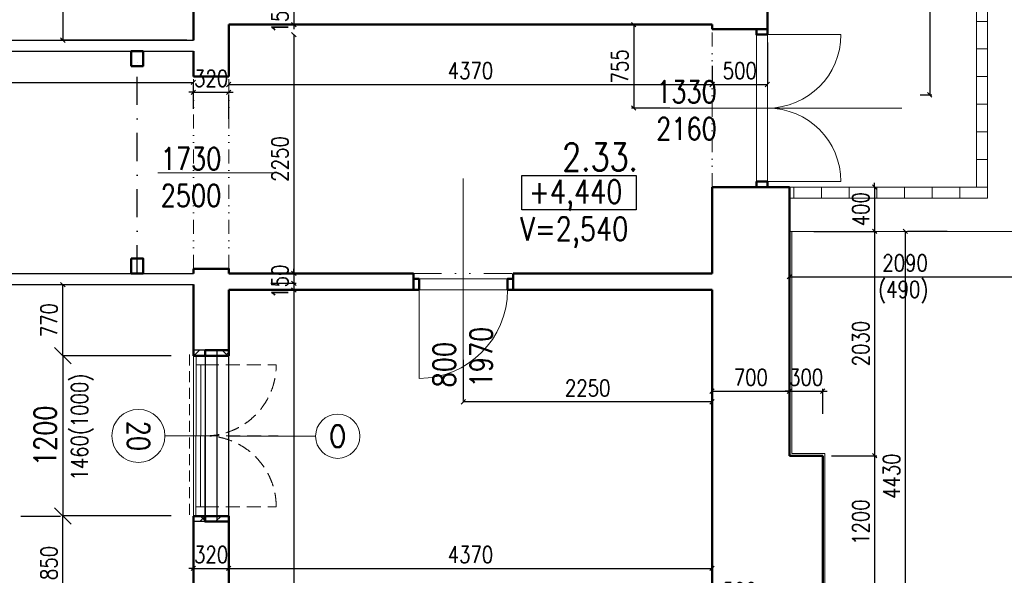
# Model space of a CAD drawing. Header units: millimetres. Extents: x -238874 to 551972, y -298952 to 658415.
# Tile 221 of 256: x 33497 to 42400, y 173310 to 178336. Entities that reach past the tile are written whole.
import ezdxf
from ezdxf.enums import TextEntityAlignment as Align

# ---------------------------------------------------------------- set-up
doc = ezdxf.new("R2010")
doc.units = ezdxf.units.MM
doc.header["$LTSCALE"] = 20
for name, pattern in [('DASHED', [0.75, 0.5, -0.25]), ('DIVIDE', [31.75, 12.7, -6.35, 0, -6.35, 0, -6.35]), ('DIVIDE2', [15.875, 6.35, -3.175, 0, -3.175, 0, -3.175]), ('HIDDEN', [9.525, 6.35, -3.175]), ('ČERCHOVANÁ', [25.4, 12.7, -6.35, 0, -6.35])]:
    doc.linetypes.add(name, pattern=pattern)
for name, color, linetype in [('00_HEDVIKA _KRESBA', 1, 'Continuous'), ('CZ', 255, 'Continuous'), ('KOTY', 8, 'Continuous'), ('OSYSTAVBA', 101, 'ČERCHOVANÁ'), ('ZDP', 50, 'Continuous')]:
    doc.layers.add(name, color=color, linetype=linetype)
doc.layers.add('00_HEDVIKA_DEMOLICE', color=2, linetype='Continuous', lineweight=30, transparency=0.3)
doc.layers.add('CKOKNA OTEVÍRÁNÍ', color=51, linetype='HIDDEN', lineweight=18, transparency=0.5)
for name, color, linetype, lineweight in [('00_HEDVIKA_OBRYS', 1, 'Continuous', 50), ('CKBUBLINY', 1, 'Continuous', 18), ('CKBUBLINY DEMOLICE', 4, 'Continuous', 18), ('CKBUBLINY_POPIS', 3, 'Continuous', 25), ('CKKOTY', 3, 'Continuous', 18), ('CKOKNA', 30, 'Continuous', 18), ('CKSTENY_SRAF', 8, 'Continuous', 18), ('HEDVIKA_OKNA_PARAPET', 70, 'Continuous', 18), ('NOSNÉ', 8, 'Continuous', 50), ('PRUCHODY', 7, 'Continuous', 18)]:
    doc.layers.add(name, color=color, linetype=linetype, lineweight=lineweight)
doc.styles.add('SIMPLEX', font='SIMPLEX.shx', dxfattribs={"width": 0.8, "bigfont": 'CAD13.shx'})
doc.styles.get("Standard").update_dxf_attribs({"font": 'simplex.shx', "width": 0.8})
doc.dimstyles.new('CADKON', dxfattribs={"dimscale": 100, "dimtxt": 2, "dimasz": 1.5, "dimexe": 0, "dimexo": 2, "dimgap": 0.6, "dimtad": 1, "dimrnd": 1, "dimtxsty": 'Standard', "dimblk1": 'OBLIQUE', "dimblk2": 'OBLIQUE', "dimsah": 1, "dimcen": 2.5, "dimadec": 1, "dimazin": 2, "dimtfac": 1, "dimtix": 1, "dimtmove": 2, "dimatfit": 3, "dimldrblk": 'OPEN30', "dimfxl": 5, "dimtfill": 1, "dimtolj": 1, "dimarcsym": 0})
doc.dimstyles.new('CKA', dxfattribs={"dimtxt": 200, "dimasz": 40, "dimexe": 20, "dimexo": 0.2, "dimgap": 50, "dimtad": 1, "dimdec": 0, "dimrnd": 1, "dimzin": 0, "dimdsep": 46, "dimtxsty": 'Standard', "dimblk1": 'OBLIQUE', "dimblk2": 'OBLIQUE', "dimsah": 1, "dimcen": 0.09, "dimclrd": 253, "dimclre": 253, "dimclrt": 253, "dimadec": 0, "dimazin": 0, "dimtfac": 1, "dimtdec": 0, "dimtix": 1, "dimtmove": 2, "dimatfit": 3, "dimfxl": 1, "dimtolj": 1, "dimtzin": 0, "dimarcsym": 0})
pattern_1 = [(45, (-42266.24, -209492.44), (-212.13203, 212.13203), []), (45, (-42124.8, -209492.44), (-212.13203, 212.13203), []), (135, (-42026.12, -209464.45), (-212.13203, -212.13203), [200, -100]), (135, (-41955.4, -209393.74), (-212.13203, -212.13203), [200, -100])]

# ---------------------------------------------------------------- blocks, each defined once
blk = doc.blocks.new('_OBLIQUE')
at = {"color": 0, "linetype": 'ByBlock'}
blk.add_line((-0.5, -0.5), (0.5, 0.5), dxfattribs=at)
blk = doc.blocks.new('*D1688')
at = {"layer": 'DEFPOINTS', "color": 0, "transparency": 16777216}
for p in [(41256.9, 201360.9), (41257.4, 177656.2), (41725.5, 177656.2)]:
    blk.add_point(p, dxfattribs=at)
at = {"layer": 'KOTY', "lineweight": -2, "transparency": 16777216}
for p, q in [((41725.5, 201360.9), (41725.5, 177656.2)), ((41638.2, 177656.2), (41745.5, 177656.2))]:
    blk.add_line(p, q, dxfattribs=at)
at = {"layer": 'KOTY', "lineweight": -2, "transparency": 16777216, "xscale": 40, "yscale": 40, "zscale": 40}
for p, rotation in [((41725.5, 201360.9), 90), ((41725.5, 177656.2), 270)]:
    blk.add_blockref('_OBLIQUE', p, dxfattribs=dict(at, rotation=rotation))
at = {"layer": 'KOTY', "transparency": 16777216, "insert": (41600.5, 189508.5), "char_height": 150, "attachment_point": 5, "rotation": 90, "style": 'SIMPLEX'}
blk.add_mtext('\\A1;23775', dxfattribs=at)
blk = doc.blocks.new('*D1696')
at = {"layer": 'DEFPOINTS', "color": 0, "transparency": 16777216}
for p in [(40258, 173190.9), (39758, 173043.6), (39758, 173043.6)]:
    blk.add_point(p, dxfattribs=at)
at = {"layer": 'KOTY', "lineweight": -2, "transparency": 16777216}
for p, q in [((39758, 173424.3), (39758, 173063.6)), ((40258, 173043.6), (39758, 173043.6))]:
    blk.add_line(p, q, dxfattribs=at)
at = {"layer": 'KOTY', "lineweight": -2, "transparency": 16777216, "xscale": 40, "yscale": 40, "zscale": 40, "rotation": 180}
blk.add_blockref('_OBLIQUE', (39758, 173043.6), dxfattribs=at)
at = {"layer": 'KOTY', "lineweight": -2, "transparency": 16777216, "xscale": 40, "yscale": 40, "zscale": 40}
blk.add_blockref('_OBLIQUE', (40258, 173043.6), dxfattribs=at)
at = {"layer": 'KOTY', "transparency": 16777216, "insert": (40008, 173168.6), "char_height": 150, "attachment_point": 5, "style": 'SIMPLEX'}
blk.add_mtext('\\A1;500', dxfattribs=at)
blk = doc.blocks.new('*D1697')
at = {"layer": 'DEFPOINTS', "color": 0, "transparency": 16777216}
for p in [(40458, 174975.3), (39758, 174809.4), (40458, 174809.4)]:
    blk.add_point(p, dxfattribs=at)
at = {"layer": 'KOTY', "lineweight": -2, "transparency": 16777216}
for p, q in [((40458, 175190.2), (40458, 174995.3)), ((39758, 174975.3), (40458, 174975.3))]:
    blk.add_line(p, q, dxfattribs=at)
at = {"layer": 'KOTY', "lineweight": -2, "transparency": 16777216, "xscale": 40, "yscale": 40, "zscale": 40, "rotation": 180}
blk.add_blockref('_OBLIQUE', (39758, 174975.3), dxfattribs=at)
at = {"layer": 'KOTY', "lineweight": -2, "transparency": 16777216, "xscale": 40, "yscale": 40, "zscale": 40}
blk.add_blockref('_OBLIQUE', (40458, 174975.3), dxfattribs=at)
at = {"layer": 'KOTY', "transparency": 16777216, "insert": (40108, 175100.3), "char_height": 150, "attachment_point": 5, "style": 'SIMPLEX'}
blk.add_mtext('\\A1;700', dxfattribs=at)
blk = doc.blocks.new('*D1698')
at = {"layer": 'DEFPOINTS', "color": 0, "transparency": 16777216}
for p in [(40258, 177749.4), (40258, 177749.4), (39758.4, 177536.2)]:
    blk.add_point(p, dxfattribs=at)
at = {"layer": 'KOTY', "lineweight": -2, "transparency": 16777216}
for p, q in [((40258, 178130.2), (40258, 177769.4)), ((39758.4, 177749.4), (40258, 177749.4))]:
    blk.add_line(p, q, dxfattribs=at)
at = {"layer": 'KOTY', "lineweight": -2, "transparency": 16777216, "xscale": 40, "yscale": 40, "zscale": 40, "rotation": 180}
blk.add_blockref('_OBLIQUE', (39758.4, 177749.4), dxfattribs=at)
at = {"layer": 'KOTY', "lineweight": -2, "transparency": 16777216, "xscale": 40, "yscale": 40, "zscale": 40}
blk.add_blockref('_OBLIQUE', (40258, 177749.4), dxfattribs=at)
at = {"layer": 'KOTY', "transparency": 16777216, "insert": (40008.2, 177874.4), "char_height": 150, "attachment_point": 5, "style": 'SIMPLEX'}
blk.add_mtext('\\A1;500', dxfattribs=at)
blk = doc.blocks.new('*D1707')
at = {"layer": 'DEFPOINTS', "color": 0, "transparency": 16777216}
for p in [(35388, 175890.9), (35388, 165940.7), (35976.3, 165940.7)]:
    blk.add_point(p, dxfattribs=at)
at = {"layer": 'KOTY', "lineweight": -2, "transparency": 16777216}
for p, q in [((35976.3, 175890.9), (35976.3, 165940.7)), ((35768.7, 165940.7), (35996.3, 165940.7))]:
    blk.add_line(p, q, dxfattribs=at)
at = {"layer": 'KOTY', "lineweight": -2, "transparency": 16777216, "xscale": 40, "yscale": 40, "zscale": 40}
for p, rotation in [((35976.3, 175890.9), 90), ((35976.3, 165940.7), 270)]:
    blk.add_blockref('_OBLIQUE', p, dxfattribs=dict(at, rotation=rotation))
at = {"layer": 'KOTY', "transparency": 16777216, "insert": (35851.3, 170715.8), "char_height": 150, "attachment_point": 5, "rotation": 90, "style": 'SIMPLEX'}
blk.add_mtext('\\A1;9950', dxfattribs=at)
blk = doc.blocks.new('*D1709')
at = {"layer": 'DEFPOINTS', "color": 0, "transparency": 16777216}
for p in [(39758, 175890.9), (35388, 173845.9), (39758, 173372.2)]:
    blk.add_point(p, dxfattribs=at)
at = {"layer": 'KOTY', "lineweight": -2, "transparency": 16777216}
for p, q in [((39758, 175510.1), (39758, 173352.2)), ((35388, 173372.2), (39758, 173372.2))]:
    blk.add_line(p, q, dxfattribs=at)
at = {"layer": 'KOTY', "lineweight": -2, "transparency": 16777216, "xscale": 40, "yscale": 40, "zscale": 40, "rotation": 180}
blk.add_blockref('_OBLIQUE', (35388, 173372.2), dxfattribs=at)
at = {"layer": 'KOTY', "lineweight": -2, "transparency": 16777216, "xscale": 40, "yscale": 40, "zscale": 40}
blk.add_blockref('_OBLIQUE', (39758, 173372.2), dxfattribs=at)
at = {"layer": 'KOTY', "transparency": 16777216, "insert": (37573, 173497.2), "char_height": 150, "attachment_point": 5, "style": 'SIMPLEX'}
blk.add_mtext('\\A1;4370', dxfattribs=at)
blk = doc.blocks.new('*D1761')
at = {"layer": 'DEFPOINTS', "color": 0, "transparency": 16777216}
for p in [(35068, 173845.9), (35388, 173845.9), (35388, 173372.2)]:
    blk.add_point(p, dxfattribs=at)
at = {"layer": 'KOTY', "lineweight": -2, "transparency": 16777216}
for p, q in [((35388, 173465.1), (35388, 173352.2)), ((35068, 173372.2), (35028, 173372.2)), ((35068, 173372.2), (35388, 173372.2)), ((35388, 173372.2), (35428, 173372.2))]:
    blk.add_line(p, q, dxfattribs=at)
at = {"layer": 'KOTY', "lineweight": -2, "transparency": 16777216, "xscale": 40, "yscale": 40, "zscale": 40}
blk.add_blockref('_OBLIQUE', (35068, 173372.2), dxfattribs=at)
at = {"layer": 'KOTY', "lineweight": -2, "transparency": 16777216, "xscale": 40, "yscale": 40, "zscale": 40, "rotation": 180}
blk.add_blockref('_OBLIQUE', (35388, 173372.2), dxfattribs=at)
at = {"layer": 'KOTY', "transparency": 16777216, "insert": (35228, 173497.2), "char_height": 150, "attachment_point": 5, "style": 'SIMPLEX'}
blk.add_mtext('\\A1;320', dxfattribs=at)
blk = doc.blocks.new('*D1762')
at = {"layer": 'DEFPOINTS', "color": 0, "transparency": 16777216}
for p in [(35068, 177910.9), (35068, 177769.1), (27568, 177108.4)]:
    blk.add_point(p, dxfattribs=at)
at = {"layer": 'KOTY', "lineweight": -2, "transparency": 16777216}
for p, q in [((27568, 177769.1), (35068, 177769.1)), ((35068, 177530.1), (35068, 177749.1))]:
    blk.add_line(p, q, dxfattribs=at)
at = {"layer": 'KOTY', "lineweight": -2, "transparency": 16777216, "xscale": 40, "yscale": 40, "zscale": 40, "rotation": 180}
blk.add_blockref('_OBLIQUE', (27568, 177769.1), dxfattribs=at)
at = {"layer": 'KOTY', "lineweight": -2, "transparency": 16777216, "xscale": 40, "yscale": 40, "zscale": 40}
blk.add_blockref('_OBLIQUE', (35068, 177769.1), dxfattribs=at)
at = {"layer": 'KOTY', "transparency": 16777216, "insert": (31318, 177894.1), "char_height": 150, "attachment_point": 5, "style": 'SIMPLEX'}
blk.add_mtext('\\A1;7500', dxfattribs=at)
blk = doc.blocks.new('*D1786')
at = {"layer": 'DEFPOINTS', "color": 0, "transparency": 16777216}
for p in [(35388, 177820.9), (39758.4, 177749.4), (39758.4, 177536.2)]:
    blk.add_point(p, dxfattribs=at)
at = {"layer": 'KOTY', "lineweight": -2, "transparency": 16777216}
for p, q in [((39758.4, 177916.9), (39758.4, 177769.4)), ((35388, 177749.4), (39758.4, 177749.4))]:
    blk.add_line(p, q, dxfattribs=at)
at = {"layer": 'KOTY', "lineweight": -2, "transparency": 16777216, "xscale": 40, "yscale": 40, "zscale": 40, "rotation": 180}
blk.add_blockref('_OBLIQUE', (35388, 177749.4), dxfattribs=at)
at = {"layer": 'KOTY', "lineweight": -2, "transparency": 16777216, "xscale": 40, "yscale": 40, "zscale": 40}
blk.add_blockref('_OBLIQUE', (39758.4, 177749.4), dxfattribs=at)
at = {"layer": 'KOTY', "transparency": 16777216, "insert": (37573.2, 177874.4), "char_height": 150, "attachment_point": 5, "style": 'SIMPLEX'}
blk.add_mtext('\\A1;4370', dxfattribs=at)
blk = doc.blocks.new('*D1787')
at = {"layer": 'DEFPOINTS', "color": 0, "transparency": 16777216}
for p in [(35388, 178200.9), (35388, 175950.9), (35976.3, 175950.9)]:
    blk.add_point(p, dxfattribs=at)
at = {"layer": 'KOTY', "lineweight": -2, "transparency": 16777216}
for p, q in [((35976.3, 178200.9), (35976.3, 175950.9)), ((35768.7, 175950.9), (35996.3, 175950.9))]:
    blk.add_line(p, q, dxfattribs=at)
at = {"layer": 'KOTY', "lineweight": -2, "transparency": 16777216, "xscale": 40, "yscale": 40, "zscale": 40}
for p, rotation in [((35976.3, 178200.9), 90), ((35976.3, 175950.9), 270)]:
    blk.add_blockref('_OBLIQUE', p, dxfattribs=dict(at, rotation=rotation))
at = {"layer": 'KOTY', "transparency": 16777216, "insert": (35851.3, 177075.9), "char_height": 150, "attachment_point": 5, "rotation": 90, "style": 'SIMPLEX'}
blk.add_mtext('\\A1;2250', dxfattribs=at)
blk = doc.blocks.new('*D1788')
at = {"layer": 'DEFPOINTS', "color": 0, "transparency": 16777216}
for p in [(35388, 176040.9), (35388, 175890.9), (35976.3, 175890.9)]:
    blk.add_point(p, dxfattribs=at)
at = {"layer": 'KOTY', "lineweight": -2, "transparency": 16777216}
for p, q in [((35976.3, 176040.9), (35976.3, 176080.9)), ((35976.3, 176040.9), (35976.3, 175890.9)), ((35768.7, 175890.9), (35996.3, 175890.9)), ((35976.3, 175890.9), (35976.3, 175850.9))]:
    blk.add_line(p, q, dxfattribs=at)
at = {"layer": 'KOTY', "lineweight": -2, "transparency": 16777216, "xscale": 40, "yscale": 40, "zscale": 40}
for p, rotation in [((35976.3, 176040.9), 270), ((35976.3, 175890.9), 90)]:
    blk.add_blockref('_OBLIQUE', p, dxfattribs=dict(at, rotation=rotation))
at = {"layer": 'KOTY', "transparency": 16777216, "insert": (35851.3, 175965.9), "char_height": 150, "attachment_point": 5, "rotation": 90, "style": 'SIMPLEX'}
blk.add_mtext('\\A1;150', dxfattribs=at)
blk = doc.blocks.new('*D1789')
at = {"layer": 'DEFPOINTS', "color": 0, "transparency": 16777216}
for p in [(35388, 178440.9), (35388, 178290.9), (35976.3, 178290.9)]:
    blk.add_point(p, dxfattribs=at)
at = {"layer": 'KOTY', "lineweight": -2, "transparency": 16777216}
for p, q in [((35976.3, 178440.9), (35976.3, 178480.9)), ((35976.3, 178440.9), (35976.3, 178290.9)), ((35768.7, 178290.9), (35996.3, 178290.9)), ((35976.3, 178290.9), (35976.3, 178250.9))]:
    blk.add_line(p, q, dxfattribs=at)
at = {"layer": 'KOTY', "lineweight": -2, "transparency": 16777216, "xscale": 40, "yscale": 40, "zscale": 40}
for p, rotation in [((35976.3, 178440.9), 270), ((35976.3, 178290.9), 90)]:
    blk.add_blockref('_OBLIQUE', p, dxfattribs=dict(at, rotation=rotation))
at = {"layer": 'KOTY', "transparency": 16777216, "insert": (35851.3, 178365.9), "char_height": 150, "attachment_point": 5, "rotation": 90, "style": 'SIMPLEX'}
blk.add_mtext('\\A1;150', dxfattribs=at)
blk = doc.blocks.new('*D1790')
at = {"layer": 'DEFPOINTS', "color": 0, "transparency": 16777216}
for p in [(33887.7, 175938.5), (35408, 175938.5), (34862.8, 175296.2)]:
    blk.add_point(p, dxfattribs=at)
at = {"layer": 'KOTY', "lineweight": -2, "transparency": 16777216}
for p, q in [((35027.2, 175938.5), (33867.7, 175938.5)), ((33887.7, 175296.2), (33887.7, 175938.5))]:
    blk.add_line(p, q, dxfattribs=at)
at = {"layer": 'KOTY', "lineweight": -2, "transparency": 16777216, "xscale": 40, "yscale": 40, "zscale": 40}
for p, rotation in [((33887.7, 175938.5), 90), ((33887.7, 175296.2), 270)]:
    blk.add_blockref('_OBLIQUE', p, dxfattribs=dict(at, rotation=rotation))
at = {"layer": 'KOTY', "transparency": 16777216, "insert": (33762.7, 175617.4), "char_height": 150, "attachment_point": 5, "rotation": 90, "style": 'SIMPLEX'}
blk.add_mtext('\\A1;770', dxfattribs=at)
blk = doc.blocks.new('*D1791')
at = {"layer": 'DEFPOINTS', "color": 0, "transparency": 16777216}
for p in [(35388, 179090.9), (33887.7, 178150.9), (35388, 178150.9)]:
    blk.add_point(p, dxfattribs=at)
at = {"layer": 'KOTY', "lineweight": -2, "transparency": 16777216}
for p, q in [((33887.7, 179090.9), (33887.7, 178150.9)), ((35007.2, 178150.9), (33867.7, 178150.9))]:
    blk.add_line(p, q, dxfattribs=at)
at = {"layer": 'KOTY', "lineweight": -2, "transparency": 16777216, "xscale": 40, "yscale": 40, "zscale": 40}
for p, rotation in [((33887.7, 179090.9), 90), ((33887.7, 178150.9), 270)]:
    blk.add_blockref('_OBLIQUE', p, dxfattribs=dict(at, rotation=rotation))
at = {"layer": 'KOTY', "transparency": 16777216, "insert": (33762.7, 178620.9), "char_height": 150, "attachment_point": 5, "rotation": 90, "style": 'SIMPLEX'}
blk.add_mtext('\\A1;940', dxfattribs=at)
blk = doc.blocks.new('*D1792')
at = {"layer": 'DEFPOINTS', "color": 0, "transparency": 16777216}
for p in [(35068, 177820.9), (35388, 177820.9), (35388, 177679.1)]:
    blk.add_point(p, dxfattribs=at)
at = {"layer": 'KOTY', "lineweight": -2, "transparency": 16777216}
for p, q in [((35068, 177679.1), (35028, 177679.1)), ((35068, 177679.1), (35388, 177679.1)), ((35388, 177679.1), (35428, 177679.1)), ((35388, 177440.1), (35388, 177659.1))]:
    blk.add_line(p, q, dxfattribs=at)
at = {"layer": 'KOTY', "lineweight": -2, "transparency": 16777216, "xscale": 40, "yscale": 40, "zscale": 40}
blk.add_blockref('_OBLIQUE', (35068, 177679.1), dxfattribs=at)
at = {"layer": 'KOTY', "lineweight": -2, "transparency": 16777216, "xscale": 40, "yscale": 40, "zscale": 40, "rotation": 180}
blk.add_blockref('_OBLIQUE', (35388, 177679.1), dxfattribs=at)
at = {"layer": 'KOTY', "transparency": 16777216, "insert": (35228, 177804.1), "char_height": 150, "attachment_point": 5, "style": 'SIMPLEX'}
blk.add_mtext('\\A1;320', dxfattribs=at)
blk = doc.blocks.new('*D1793')
at = {"layer": 'DEFPOINTS', "color": 0, "transparency": 16777216}
for p in [(37508, 174878.9), (37508, 174878.9), (39758, 174878.9)]:
    blk.add_point(p, dxfattribs=at)
at = {"layer": 'KOTY', "lineweight": -2, "transparency": 16777216}
for p, q in [((37508, 175259.7), (37508, 174898.9)), ((39758, 174878.9), (37508, 174878.9))]:
    blk.add_line(p, q, dxfattribs=at)
at = {"layer": 'KOTY', "lineweight": -2, "transparency": 16777216, "xscale": 40, "yscale": 40, "zscale": 40, "rotation": 180}
blk.add_blockref('_OBLIQUE', (37508, 174878.9), dxfattribs=at)
at = {"layer": 'KOTY', "lineweight": -2, "transparency": 16777216, "xscale": 40, "yscale": 40, "zscale": 40}
blk.add_blockref('_OBLIQUE', (39758, 174878.9), dxfattribs=at)
at = {"layer": 'KOTY', "transparency": 16777216, "insert": (38633, 175003.9), "char_height": 150, "attachment_point": 5, "style": 'SIMPLEX'}
blk.add_mtext('\\A1;2250', dxfattribs=at)
blk = doc.blocks.new('*D1794')
at = {"layer": 'DEFPOINTS', "color": 0, "transparency": 16777216}
for p in [(39758, 178290.9), (39048.9, 177536.2), (39758, 177536.2)]:
    blk.add_point(p, dxfattribs=at)
at = {"layer": 'KOTY', "lineweight": -2, "transparency": 16777216}
for p, q in [((39048.9, 178290.9), (39048.9, 177536.2)), ((39377.2, 177536.2), (39028.9, 177536.2))]:
    blk.add_line(p, q, dxfattribs=at)
at = {"layer": 'KOTY', "lineweight": -2, "transparency": 16777216, "xscale": 40, "yscale": 40, "zscale": 40}
for p, rotation in [((39048.9, 178290.9), 90), ((39048.9, 177536.2), 270)]:
    blk.add_blockref('_OBLIQUE', p, dxfattribs=dict(at, rotation=rotation))
at = {"layer": 'KOTY', "transparency": 16777216, "insert": (38923.9, 177913.5), "char_height": 150, "attachment_point": 5, "rotation": 90, "style": 'SIMPLEX'}
blk.add_mtext('\\A1;755', dxfattribs=at)
blk = doc.blocks.new('*D1810')
at = {"layer": 'DEFPOINTS', "color": 0, "transparency": 16777216}
for p in [(40458, 174390.9), (40758, 173190.9), (41226.8, 173190.9)]:
    blk.add_point(p, dxfattribs=at)
at = {"layer": 'KOTY', "lineweight": -2, "transparency": 16777216}
for p, q in [((41226.8, 174390.9), (41226.8, 173190.9)), ((41138.7, 173190.9), (41246.8, 173190.9))]:
    blk.add_line(p, q, dxfattribs=at)
at = {"layer": 'KOTY', "lineweight": -2, "transparency": 16777216, "xscale": 40, "yscale": 40, "zscale": 40}
for p, rotation in [((41226.8, 174390.9), 90), ((41226.8, 173190.9), 270)]:
    blk.add_blockref('_OBLIQUE', p, dxfattribs=dict(at, rotation=rotation))
at = {"layer": 'KOTY', "transparency": 16777216, "insert": (41101.8, 173790.9), "char_height": 150, "attachment_point": 5, "rotation": 90, "style": 'SIMPLEX'}
blk.add_mtext('\\A1;1200', dxfattribs=at)
blk = doc.blocks.new('*D1811')
at = {"layer": 'DEFPOINTS', "color": 0, "transparency": 16777216}
for p in [(41503, 176420.9), (41506.1, 176420.9), (40258, 171990.9)]:
    blk.add_point(p, dxfattribs=at)
at = {"layer": 'KOTY', "lineweight": -2, "transparency": 16777216}
for p, q in [((41506.1, 171990.9), (41506.1, 176420.9)), ((41883.7, 176420.9), (41526.1, 176420.9))]:
    blk.add_line(p, q, dxfattribs=at)
at = {"layer": 'KOTY', "lineweight": -2, "transparency": 16777216, "xscale": 40, "yscale": 40, "zscale": 40}
for p, rotation in [((41506.1, 176420.9), 90), ((41506.1, 171990.9), 270)]:
    blk.add_blockref('_OBLIQUE', p, dxfattribs=dict(at, rotation=rotation))
at = {"layer": 'KOTY', "transparency": 16777216, "insert": (41381.1, 174205.9), "char_height": 150, "attachment_point": 5, "rotation": 90, "style": 'SIMPLEX'}
blk.add_mtext('\\A1;4430', dxfattribs=at)
blk = doc.blocks.new('*D1864')
at = {"layer": 'DEFPOINTS', "color": 0, "transparency": 16777216}
for p in [(40758, 174975.3), (40458, 174809.4), (40758, 174390.9)]:
    blk.add_point(p, dxfattribs=at)
at = {"layer": 'KOTY', "lineweight": -2, "transparency": 16777216}
for p, q in [((40458, 174975.3), (40418, 174975.3)), ((40458, 174975.3), (40758, 174975.3)), ((40758, 174771.6), (40758, 174995.3)), ((40758, 174975.3), (40798, 174975.3))]:
    blk.add_line(p, q, dxfattribs=at)
at = {"layer": 'KOTY', "lineweight": -2, "transparency": 16777216, "xscale": 40, "yscale": 40, "zscale": 40}
blk.add_blockref('_OBLIQUE', (40458, 174975.3), dxfattribs=at)
at = {"layer": 'KOTY', "lineweight": -2, "transparency": 16777216, "xscale": 40, "yscale": 40, "zscale": 40, "rotation": 180}
blk.add_blockref('_OBLIQUE', (40758, 174975.3), dxfattribs=at)
at = {"layer": 'KOTY', "transparency": 16777216, "insert": (40608, 175100.3), "char_height": 150, "attachment_point": 5, "style": 'SIMPLEX'}
blk.add_mtext('\\A1;300', dxfattribs=at)
blk = doc.blocks.new('*D1865')
at = {"layer": 'DEFPOINTS', "color": 0, "transparency": 16777216}
for p in [(40298, 176820.9), (40298, 176420.9), (41226.8, 176420.9)]:
    blk.add_point(p, dxfattribs=at)
at = {"layer": 'KOTY', "lineweight": -2, "transparency": 16777216}
for p, q in [((41226.8, 176820.9), (41226.8, 176860.9)), ((41226.8, 176820.9), (41226.8, 176420.9)), ((40678.7, 176420.9), (41246.8, 176420.9)), ((41226.8, 176420.9), (41226.8, 176380.9))]:
    blk.add_line(p, q, dxfattribs=at)
at = {"layer": 'KOTY', "lineweight": -2, "transparency": 16777216, "xscale": 40, "yscale": 40, "zscale": 40}
for p, rotation in [((41226.8, 176820.9), 270), ((41226.8, 176420.9), 90)]:
    blk.add_blockref('_OBLIQUE', p, dxfattribs=dict(at, rotation=rotation))
at = {"layer": 'KOTY', "transparency": 16777216, "insert": (41101.8, 176620.9), "char_height": 150, "attachment_point": 5, "rotation": 90, "style": 'SIMPLEX'}
blk.add_mtext('\\A1;400', dxfattribs=at)
blk = doc.blocks.new('*D1866')
at = {"layer": 'DEFPOINTS', "color": 0, "transparency": 16777216}
for p in [(40298, 176420.9), (40458, 174390.9), (41226.8, 174390.9)]:
    blk.add_point(p, dxfattribs=at)
at = {"layer": 'KOTY', "lineweight": -2, "transparency": 16777216}
for p, q in [((41226.8, 176420.9), (41226.8, 174390.9)), ((40838.7, 174390.9), (41246.8, 174390.9))]:
    blk.add_line(p, q, dxfattribs=at)
at = {"layer": 'KOTY', "lineweight": -2, "transparency": 16777216, "xscale": 40, "yscale": 40, "zscale": 40}
for p, rotation in [((41226.8, 176420.9), 90), ((41226.8, 174390.9), 270)]:
    blk.add_blockref('_OBLIQUE', p, dxfattribs=dict(at, rotation=rotation))
at = {"layer": 'KOTY', "transparency": 16777216, "insert": (41101.8, 175405.9), "char_height": 150, "attachment_point": 5, "rotation": 90, "style": 'SIMPLEX'}
blk.add_mtext('\\A1;2030', dxfattribs=at)
blk = doc.blocks.new('*D1867')
at = {"layer": 'DEFPOINTS', "color": 0, "transparency": 16777216}
for p in [(40458, 176420.9), (42548, 176420.9), (42548, 176010.6)]:
    blk.add_point(p, dxfattribs=at)
at = {"layer": 'KOTY', "lineweight": -2, "transparency": 16777216}
for p, q in [((40458, 176010.6), (42548, 176010.6)), ((42548, 176040.1), (42548, 175990.6))]:
    blk.add_line(p, q, dxfattribs=at)
at = {"layer": 'KOTY', "lineweight": -2, "transparency": 16777216, "xscale": 40, "yscale": 40, "zscale": 40, "rotation": 180}
blk.add_blockref('_OBLIQUE', (40458, 176010.6), dxfattribs=at)
at = {"layer": 'KOTY', "lineweight": -2, "transparency": 16777216, "xscale": 40, "yscale": 40, "zscale": 40}
blk.add_blockref('_OBLIQUE', (42548, 176010.6), dxfattribs=at)
at = {"layer": 'KOTY', "transparency": 16777216, "insert": (41503, 176135.6), "char_height": 150, "attachment_point": 5, "style": 'SIMPLEX'}
blk.add_mtext('\\A1;2090', dxfattribs=at)
blk = doc.blocks.new('*D3397')
at = {"layer": 'DEFPOINTS', "color": 0, "transparency": 16777216}
for p in [(33887.7, 173845.9), (33887.7, 173845.9), (33887.7, 172995.9)]:
    blk.add_point(p, dxfattribs=at)
at = {"layer": 'KOTY', "lineweight": -2, "transparency": 16777216}
for p, q in [((33506.9, 173845.9), (33867.7, 173845.9)), ((33887.7, 172995.9), (33887.7, 173845.9))]:
    blk.add_line(p, q, dxfattribs=at)
at = {"layer": 'KOTY', "lineweight": -2, "transparency": 16777216, "xscale": 40, "yscale": 40, "zscale": 40}
for p, rotation in [((33887.7, 173845.9), 90), ((33887.7, 172995.9), 270)]:
    blk.add_blockref('_OBLIQUE', p, dxfattribs=dict(at, rotation=rotation))
at = {"layer": 'KOTY', "transparency": 16777216, "insert": (33762.7, 173420.9), "char_height": 150, "attachment_point": 5, "rotation": 90, "style": 'SIMPLEX'}
blk.add_mtext('\\A1;850', dxfattribs=at)
blk = doc.blocks.new('*D3651')
at = {"layer": 'CKKOTY', "color": 0, "lineweight": -2, "transparency": 16777216}
for p, q in [((34868, 175296.2), (33887.7, 175296.2)), ((33887.7, 175296.2), (33887.7, 173846.2)), ((34868, 173846.2), (33887.7, 173846.2))]:
    blk.add_line(p, q, dxfattribs=at)
at = {"layer": 'DEFPOINTS', "color": 0, "transparency": 16777216}
for p in [(35068, 175296.2), (33887.7, 173846.2), (35068, 173846.2)]:
    blk.add_point(p, dxfattribs=at)
at = {"layer": 'CKKOTY', "color": 0, "lineweight": -2, "transparency": 16777216, "xscale": 150, "yscale": 150, "zscale": 150}
for p, rotation in [((33887.7, 175296.2), 90), ((33887.7, 173846.2), 270)]:
    blk.add_blockref('_OBLIQUE', p, dxfattribs=dict(at, rotation=rotation))
at = {"layer": 'CKKOTY', "color": 0, "transparency": 16777216, "insert": (33727.7, 174571.2), "char_height": 200, "attachment_point": 5, "rotation": 90, "bg_fill": 3, "box_fill_scale": 1.1, "bg_fill_color": 256, "bg_fill_true_color": 13158600, "bg_fill_transparency": 0}
blk.add_mtext('\\A1;1200', dxfattribs=at)
blk = doc.blocks.new('_Open30')
at = {"color": 0, "lineweight": -2}
for p, q in [((-1, 0.268), (0, 0)), ((0, 0), (-1, -0.268)), ((0, 0), (-1, 0))]:
    blk.add_line(p, q, dxfattribs=at)
blk = doc.blocks.new('CK_BUBBLE_1_0_0')
at = {"color": 0, "linetype": 'ByBlock', "lineweight": -2}
blk.add_circle((0, 0), 1, dxfattribs=at)

msp = doc.modelspace()

# ---------------------------------------------------------------- hatches: boundary and pattern name
at = {"layer": 'CKSTENY_SRAF'}
h = msp.add_hatch(dxfattribs=at)
h.set_pattern_fill('ZDIVO-PLYNOSILIK', color=256, scale=100)
h.set_pattern_definition(pattern_1)
h.paths.add_polyline_path([(35387.962, 175345.863), (35067.962, 175345.863), (35067.962, 175295.863), (35387.962, 175295.863)])
h = msp.add_hatch(dxfattribs=at)
h.set_pattern_fill('ZDIVO-PLYNOSILIK', color=256, scale=100)
h.set_pattern_definition(pattern_1)
h.paths.add_polyline_path([(35387.962, 173795.863), (35067.962, 173795.863), (35067.962, 173845.863), (35387.962, 173845.863)])

# ---------------------------------------------------------------- linework, layer by layer
at = {"layer": '00_HEDVIKA _KRESBA'}
msp.add_line((35387.962, 173795.863), (35387.962, 175345.863), dxfattribs=at)
for points in [[(35387.962, 175345.863), (35067.962, 175345.863)], [(35387.962, 173795.863), (35067.962, 173795.863)]]:
    msp.add_lwpolyline(points, dxfattribs=at)
at = {"layer": '00_HEDVIKA_DEMOLICE'}
for p, q in [((35174.225, 175295.863), (35174.225, 173845.863)), ((35174.225, 175295.863), (35174.225, 173845.863)), ((35174.225, 175295.863), (35280.488, 175295.863)), ((35174.225, 175295.863), (35174.225, 173845.863)), ((35174.225, 175295.863), (35280.488, 175295.863)), ((35280.488, 175345.863), (35281.093, 173795.863)), ((35280.488, 175345.863), (35281.093, 173795.863)), ((35174.225, 173845.863), (35280.488, 173845.863)), ((35174.225, 173845.863), (35280.488, 173845.863))]:
    msp.add_line(p, q, dxfattribs=at)
at = {"layer": '00_HEDVIKA_OBRYS'}
for points in [[(35387.962, 175345.863), (35387.962, 175295.863), (35067.962, 175295.863)], [(35387.962, 173795.863), (35387.962, 173845.863), (35067.962, 173845.863)]]:
    msp.add_lwpolyline(points, dxfattribs=at)
at = {"layer": 'CKBUBLINY'}
for q in [(34810.958, 174571.8), (35172.558, 174570.863)]:
    msp.add_line((35280.791, 174570.863), q, dxfattribs=at)
at = {"layer": 'CKBUBLINY DEMOLICE'}
msp.add_line((36172.554, 174567.753), (35387.962, 174568.271), dxfattribs=at)
at = {"layer": 'CKOKNA', "linetype": 'DASHED', "ltscale": 10}
msp.add_line((35033.987, 175306.855), (35033.987, 173813.554), dxfattribs=at)
at = {"layer": 'CKOKNA'}
for p, q in [((35094.225, 175213.863), (35094.225, 175295.863)), ((35094.225, 175295.863), (35174.225, 175295.863)), ((35174.225, 175213.863), (35174.225, 175295.863)), ((35090.892, 173927.863), (35094.225, 175213.863)), ((35094.225, 175213.863), (35174.225, 175213.863)), ((35130.892, 173927.863), (35134.225, 175213.863)), ((35170.892, 173927.863), (35174.225, 175213.863)), ((35090.892, 173927.863), (35170.892, 173927.863)), ((35090.892, 173927.863), (35090.892, 173845.863)), ((35170.892, 173927.863), (35170.892, 173845.863)), ((35090.892, 173845.863), (35170.892, 173845.863))]:
    msp.add_line(p, q, dxfattribs=at)
at = {"layer": 'CKOKNA OTEVÍRÁNÍ'}
for p, q in [((35170.892, 175213.863), (35817.012, 175213.863)), ((35174.225, 174571.075), (35833.072, 174571.075)), ((35170.892, 173928.288), (35817.012, 173928.288))]:
    msp.add_line(p, q, dxfattribs=at)
for centre, start, end in [((35174.225, 175213.863), 270, 0), ((35174.225, 173928.288), 0, 90)]:
    msp.add_arc(centre, 642.787, start, end, dxfattribs=at)
at = {"layer": 'CZ', "color": 7}
msp.add_lwpolyline([(38038.961, 176927.607), (39072.445, 176927.607), (39072.445, 176615.137), (38038.961, 176615.137)], close=True, dxfattribs=at)
at = {"layer": 'HEDVIKA_OKNA_PARAPET'}
msp.add_line((35387.962, 173795.863), (35387.962, 175345.863), dxfattribs=at)
at = {"layer": 'NOSNÉ'}
for p, q in [((40257.479, 179570.863), (40257.962, 178201.173)), ((35067.962, 179190.863), (35067.962, 178150.863)), ((39757.962, 178290.863), (35387.962, 178290.863)), ((35387.962, 177820.863), (35387.962, 178290.863)), ((39757.962, 178290.863), (39758.445, 178251.173)), ((39757.962, 178290.863), (39757.962, 178250.863)), ((40257.962, 178251.173), (39758.445, 178251.173)), ((35067.962, 178050.863), (35067.962, 177820.863)), ((35387.962, 177820.863), (35067.962, 177820.863)), ((39758.445, 176821.173), (39757.962, 176040.863)), ((40457.962, 176821.173), (39758.445, 176821.173)), ((40457.962, 176821.173), (40457.962, 174390.863)), ((35067.962, 176080.863), (35067.962, 176040.863)), ((35387.962, 176080.863), (35067.962, 176080.863)), ((35387.962, 176085.863), (35387.962, 176040.863)), ((35387.962, 176080.863), (35387.962, 176040.863)), ((37057.962, 176040.863), (35387.962, 176040.863)), ((37057.962, 176040.863), (37057.962, 175891.345)), ((39757.962, 176040.863), (37957.962, 176040.863)), ((37957.962, 175990.863), (37957.962, 176040.863)), ((35067.962, 175940.863), (35067.962, 175295.863)), ((37057.962, 175990.863), (37057.962, 175890.863)), ((37057.962, 175990.863), (37107.962, 175990.863)), ((37057.962, 175990.863), (37057.962, 175890.863)), ((37107.962, 175990.863), (37107.962, 175890.863)), ((37957.962, 175990.863), (37907.962, 175990.863)), ((37907.962, 175990.863), (37907.962, 175890.863)), ((37957.962, 175990.863), (37957.962, 175890.863)), ((37057.962, 175890.863), (35387.962, 175890.863)), ((35387.962, 175890.863), (35387.962, 175395.863)), ((35387.962, 175890.863), (35387.962, 175395.863)), ((37107.962, 175890.863), (37057.962, 175890.863)), ((39757.962, 175890.863), (37907.962, 175890.863)), ((39757.962, 175890.863), (39757.962, 164380.863)), ((40757.962, 174390.863), (40457.962, 174390.863)), ((40757.962, 174390.863), (40757.962, 173190.863)), ((35067.962, 173845.863), (35067.962, 172995.863))]:
    msp.add_line(p, q, dxfattribs=at)
for points in [[(40157.962, 178251.173), (40257.962, 178251.173), (40257.962, 178201.173), (40157.962, 178201.173)], [(34505.008, 177915.863), (34612.486, 177915.863), (34612.486, 178050.863), (34505.008, 178050.863)], [(40157.962, 176871.173), (40257.962, 176871.173), (40257.962, 176821.173), (40157.962, 176821.173)], [(34505.008, 176175.863), (34612.486, 176175.863), (34612.486, 176040.863), (34505.008, 176040.863)], [(37057.962, 175890.863), (37107.962, 175890.863), (37107.962, 175990.863), (37057.962, 175990.863)], [(37907.962, 175890.863), (37957.962, 175890.863), (37957.962, 175990.863), (37907.962, 175990.863)]]:
    msp.add_lwpolyline(points, close=True, dxfattribs=at)
for points in [[(35067.962, 175295.863), (35174.225, 175295.863), (35174.225, 175345.863), (35387.962, 175345.863), (35387.962, 175395.863)], [(35067.962, 173845.863), (35174.225, 173845.863), (35174.225, 173795.863), (35387.962, 173795.863), (35387.962, 173745.863)], [(35067.962, 173845.863), (35174.225, 173845.863), (35174.225, 173795.863), (35387.962, 173795.863), (35387.962, 173795.863)], [(35067.962, 172995.863), (35174.225, 172995.863), (35174.225, 173045.863), (35387.962, 173045.863), (35387.962, 173745.863)]]:
    msp.add_lwpolyline(points, dxfattribs=at)
at = {"layer": 'OSYSTAVBA', "linetype": 'ČERCHOVANÁ'}
msp.add_line((34558.747, 176040.863), (34558.747, 178040.863), dxfattribs=at)
at = {"layer": 'PRUCHODY'}
for p, q in [((42147.962, 201360.863), (42147.962, 176820.863)), ((42247.962, 201360.863), (42247.962, 176720.863)), ((42147.962, 178320.863), (42247.962, 178320.863)), ((40157.962, 178251.173), (40157.962, 176821.173)), ((40922.962, 178201.173), (40157.962, 178201.173)), ((40257.962, 176871.173), (40257.962, 178201.173)), ((42147.962, 178070.863), (42247.962, 178070.863)), ((42147.962, 177820.863), (42247.962, 177820.863)), ((41473.228, 177536.173), (39316.363, 177536.173)), ((42147.962, 177570.863), (42247.962, 177570.863)), ((42147.962, 177320.863), (42247.962, 177320.863)), ((42147.962, 177070.863), (42247.962, 177070.863)), ((34745.918, 176950.863), (35809.681, 176950.863)), ((37507.962, 176899.442), (37507.962, 174878.917)), ((40922.962, 176871.173), (40157.962, 176871.173)), ((42147.962, 176820.863), (40457.962, 176820.863)), ((40497.962, 176820.863), (40497.962, 176720.863)), ((40747.962, 176820.863), (40747.962, 176720.863)), ((40997.962, 176820.863), (40997.962, 176720.863)), ((41247.962, 176820.863), (41247.962, 176720.863)), ((41497.962, 176820.863), (41497.962, 176720.863)), ((41497.962, 176820.863), (41497.962, 176720.863)), ((41747.962, 176820.863), (41747.962, 176720.863)), ((41997.962, 176820.863), (41997.962, 176720.863)), ((42147.962, 176820.863), (42247.962, 176820.863)), ((42247.962, 176720.863), (40457.962, 176720.863)), ((42547.962, 176420.863), (40457.962, 176420.863)), ((40477.962, 176420.863), (40477.962, 174410.863)), ((37057.962, 175990.863), (37057.962, 176040.863)), ((37057.962, 176040.863), (37057.962, 175891.345)), ((37107.962, 175990.863), (37907.962, 175990.863)), ((37107.962, 175990.863), (37107.962, 175090.863)), ((37107.962, 175890.863), (37907.962, 175890.863)), ((35387.962, 173745.863), (35387.962, 175395.863)), ((35387.962, 175395.863), (35387.962, 175345.863)), ((35387.962, 175395.863), (35387.962, 175395.863)), ((35387.962, 175395.863), (35387.962, 175395.863)), ((35387.962, 175395.863), (35387.962, 175395.863)), ((35387.962, 175395.863), (35387.962, 175395.863)), ((35387.962, 175395.863), (35387.962, 175345.863)), ((35067.962, 175295.863), (35067.962, 173845.863)), ((35174.225, 175295.863), (35067.962, 175295.863)), ((35174.225, 175295.863), (35067.962, 175295.863)), ((35387.962, 175345.863), (35174.225, 175345.863)), ((35174.225, 175345.863), (35174.225, 175295.863)), ((35174.225, 175345.863), (35174.225, 175295.863)), ((35387.962, 175345.863), (35174.225, 175345.863)), ((40777.962, 174410.863), (40477.962, 174410.863)), ((40777.962, 174410.863), (40777.962, 173170.863)), ((35174.225, 173845.863), (35067.962, 173845.863)), ((35174.225, 173845.863), (35067.962, 173845.863)), ((35174.225, 173795.863), (35174.225, 173845.863)), ((35174.225, 173795.863), (35174.225, 173845.863)), ((35387.962, 173795.863), (35174.225, 173795.863)), ((35387.962, 173795.863), (35174.225, 173795.863))]:
    msp.add_line(p, q, dxfattribs=at)
at = {"layer": 'PRUCHODY', "linetype": 'DIVIDE2'}
for p, q in [((39758.445, 176821.173), (39758.203, 178271.018)), ((35067.962, 176080.863), (35067.962, 177820.863)), ((35387.962, 176080.863), (35387.962, 177820.863))]:
    msp.add_line(p, q, dxfattribs=at)
at = {"layer": 'PRUCHODY', "linetype": 'DIVIDE'}
msp.add_line((37057.962, 176040.863), (37957.962, 176040.863), dxfattribs=at)
at = {"layer": 'PRUCHODY'}
for centre, radius, start, end in [((40257.962, 178201.173), 665, 270, 0), ((40257.962, 176871.173), 665, 0, 90), ((37107.962, 175890.863), 800, 270, 0)]:
    msp.add_arc(centre, radius, start, end, dxfattribs=at)
at = {"layer": 'ZDP'}
for p, q in [((27567.962, 178150.863), (35067.962, 178150.863)), ((27567.962, 178050.863), (35067.962, 178050.863)), ((27567.962, 178050.863), (35067.962, 178050.863)), ((27567.962, 176040.863), (35067.962, 176040.863)), ((27567.962, 175940.863), (35067.962, 175940.863))]:
    msp.add_line(p, q, dxfattribs=at)

# ---------------------------------------------------------------- block references
at = {"layer": 'CKBUBLINY DEMOLICE'}
ref = msp.add_blockref('CK_BUBBLE_1_0_0', (36372.554, 174567.753), dxfattribs=dict(at, xscale=200, yscale=200, zscale=200))
ref.add_attrib('NUM1', 'O', dxfattribs={"height": 200, "width": 0.8, "flags": 8}).set_placement((36372.554, 174567.753), align=Align.MIDDLE_CENTER)

# ---------------------------------------------------------------- texts
at = {"layer": 'CZ', "color": 7, "attachment_point": 1}
for s, insert, char_height, width in [('1330\\P2160', (39252.22, 177783.203), 200, 921.6), ('1730\\P2500', (34772.057, 177178.21), 200, 921.6), ('2.33.', (38402.293, 177218.121), 250, 971.4), ('+4,440', (38101.85, 176886.404), 212.5, 1666.9), ('V=2,540', (38023.863, 176549.371), 212.5, 3214.5)]:
    msp.add_mtext(s, dxfattribs=dict(at, insert=insert, char_height=char_height, width=width))
at = {"layer": 'CZ', "color": 7, "insert": (37236.753, 175009.639), "char_height": 200, "width": 921.6, "attachment_point": 1, "rotation": 90}
msp.add_mtext('800\\P1970', dxfattribs=at)
at = {"layer": 'KOTY', "insert": (41486.791, 175870.707), "char_height": 150, "attachment_point": 5, "style": 'SIMPLEX'}
msp.add_mtext('(490)', dxfattribs=at)

# ---------------------------------------------------------------- dimensions: what is measured, and where the dimension line sits
at = {"layer": 'KOTY'}
for base, p1, p2, angle, text, picture, middle in [((41725.462, 177656.173), (41256.906, 201360.863), (41257.389, 177656.173), 90, '23775', '*D1688', (41600.462, 189508.518)), ((33887.689, 178150.863), (35387.962, 179090.863), (35387.962, 178150.863), 90, '940', '*D1791', (33762.689, 178620.863)), ((35976.27, 178290.863), (35387.962, 178440.863), (35387.962, 178290.863), 270, '150', '*D1789', (35851.27, 178365.863)), ((39048.906, 177536.173), (39757.962, 178290.863), (39757.962, 177536.173), 90, '755', '*D1794', (38923.906, 177913.518)), ((35976.27, 175950.863), (35387.962, 178200.863), (35387.962, 175950.863), 270, '2250', '*D1787', (35851.27, 177075.863)), ((40257.962, 177749.418), (39758.445, 177536.173), (40257.962, 177749.418), 180, '500', '*D1698', (40008.203, 177874.418)), ((35067.962, 177769.107), (27567.962, 177108.363), (35067.962, 177910.863), 180, '7500', '*D1762', (31317.962, 177894.107)), ((39758.445, 177749.418), (35387.962, 177820.863), (39758.445, 177536.173), 180, '4370', '*D1786', (37573.203, 177874.418)), ((35387.962, 177679.107), (35067.962, 177820.863), (35387.962, 177820.863), 180, '320', '*D1792', (35227.962, 177804.107)), ((41226.8, 176420.863), (40297.962, 176820.863), (40297.962, 176420.863), 270, '400', '*D1865', (41101.8, 176620.863)), ((41506.111, 176420.863), (40257.962, 171990.863), (41502.962, 176420.863), 270, '4430', '*D1811', (41381.111, 174205.863)), ((41226.8, 174390.863), (40297.962, 176420.863), (40457.962, 174390.863), 270, '2030', '*D1866', (41101.8, 175405.863)), ((42547.962, 176010.603), (40457.962, 176420.863), (42547.962, 176420.863), 180, '2090', '*D1867', (41502.962, 176135.603)), ((35976.27, 175890.863), (35387.962, 176040.863), (35387.962, 175890.863), 270, '150', '*D1788', (35851.27, 175965.863)), ((33887.689, 175938.53), (34862.817, 175296.242), (35407.962, 175938.53), 90, '770', '*D1790', (33762.689, 175617.386)), ((39757.962, 173372.173), (35387.962, 173845.863), (39757.962, 175890.863), 180, '4370', '*D1709', (37572.962, 173497.173)), ((41226.8, 173190.863), (40457.962, 174390.863), (40757.962, 173190.863), 270, '1200', '*D1810', (41101.8, 173790.863)), ((35387.962, 173372.173), (35067.962, 173845.863), (35387.962, 173845.863), 180, '320', '*D1761', (35227.962, 173497.173))]:
    dim = msp.add_linear_dim(base=base, p1=p1, p2=p2, angle=angle, text=text, dimstyle='CKA', override={"dimtxt": 150, "dimexo": 380.774374, "dimtxsty": 'SIMPLEX', "dimse1": 1, "dimclrd": 256, "dimclre": 256, "dimclrt": 256}, dxfattribs=at)
    dim.commit()
    dim.dimension.update_dxf_attribs({"geometry": picture, "text_midpoint": middle})
dim = msp.add_linear_dim(base=(35976.27, 165940.703), p1=(35387.962, 175890.863), p2=(35387.962, 165940.703), angle=270, text='9950', dimstyle='CKA', override={"dimtxt": 150, "dimexo": 380.774374, "dimtxsty": 'SIMPLEX', "dimse1": 1, "dimclrd": 256, "dimclre": 256, "dimclrt": 256}, dxfattribs=at)
dim.commit()
dim.dimension.update_dxf_attribs({"geometry": '*D1707', "text_midpoint": (35851.27, 170715.783), "dimtype": 160})
for base, p1, p2, text, picture, middle in [((37507.962, 174878.917), (39757.962, 174878.917), (37507.962, 174878.917), '2250', '*D1793', (38632.962, 175003.917)), ((40457.962, 174975.315), (39757.962, 174809.439), (40457.962, 174809.439), '700', '*D1697', (40107.962, 175100.315)), ((40757.962, 174975.315), (40457.962, 174809.439), (40757.962, 174390.863), '300', '*D1864', (40607.962, 175100.315)), ((39757.962, 173043.556), (40257.962, 173190.863), (39757.962, 173043.556), '500', '*D1696', (40007.962, 173168.556))]:
    dim = msp.add_linear_dim(base=base, p1=p1, p2=p2, text=text, dimstyle='CKA', override={"dimtxt": 150, "dimexo": 380.774374, "dimtxsty": 'SIMPLEX', "dimse1": 1, "dimclrd": 256, "dimclre": 256, "dimclrt": 256}, dxfattribs=at)
    dim.commit()
    dim.dimension.update_dxf_attribs({"geometry": picture, "text_midpoint": middle})
dim = msp.add_linear_dim(base=(33887.689, 173845.863), p1=(33887.689, 172995.863), p2=(33887.689, 173845.863), angle=90, dimstyle='CKA', override={"dimtxt": 150, "dimexo": 380.774374, "dimtxsty": 'SIMPLEX', "dimse1": 1, "dimclrd": 256, "dimclre": 256, "dimclrt": 256}, dxfattribs=at)
dim.commit()
dim.dimension.update_dxf_attribs({"geometry": '*D3397', "text_midpoint": (33762.689, 173420.863)})

# ---------------------------------------------------------------- next in the draw order: dimensions: what is measured, and where the dimension line sits
at = {"layer": 'CKKOTY'}
dim = msp.add_linear_dim(base=(33887.689, 173846.242), p1=(35067.962, 175296.242), p2=(35067.962, 173846.242), angle=90, text='1200', dimstyle='CADKON', dxfattribs=at)
dim.commit()
dim.dimension.update_dxf_attribs({"geometry": '*D3651', "text_midpoint": (33727.689, 174571.242)})

# ---------------------------------------------------------------- next in the draw order: block references
at = {"layer": 'CKBUBLINY'}
ref = msp.add_blockref('CK_BUBBLE_1_0_0', (34570.96, 174570.863), dxfattribs=dict(at, xscale=240, yscale=240, zscale=240, rotation=270))
ref.add_attrib('NUM1', '20', dxfattribs={"layer": 'CKBUBLINY_POPIS', "height": 200, "rotation": 270, "width": 0.8, "flags": 8}).set_placement((34570.96, 174570.863), align=Align.MIDDLE_CENTER)

# ---------------------------------------------------------------- next in the draw order: texts
at = {"layer": 'CKKOTY', "insert": (33963.97, 174166.592), "char_height": 150, "width": 1424.4, "attachment_point": 1, "rotation": 90}
msp.add_mtext('1460(1000)', dxfattribs=at)

doc.saveas('drawing.dxf')
